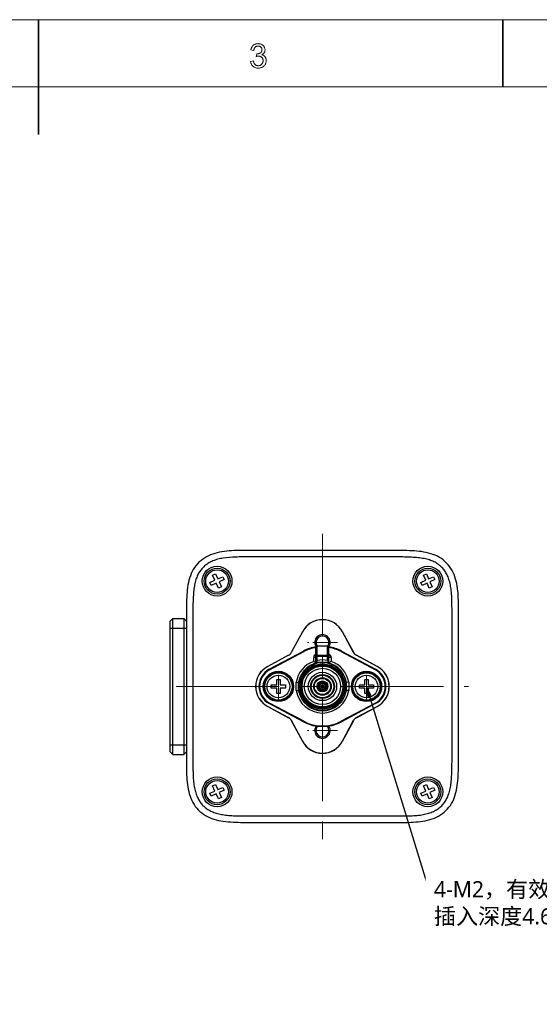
# Model space of a CAD drawing. Header units: millimetres. Extents: x 5359 to 5801, y -1494 to -1181.
# Tile 19 of 22: x 5581 to 5662, y -1339 to -1187. Entities that reach past the tile are written whole.
import ezdxf

# ---------------------------------------------------------------- set-up
doc = ezdxf.new("R2010")
doc.units = ezdxf.units.MM
doc.linetypes.add('CENTER', pattern=[50.8, 31.75, -6.35, 6.35, -6.35])
doc.linetypes.add('CENTER2', pattern=[28.575, 19.05, -3.175, 3.175, -3.175])
doc.layers.add('from', color=7, linetype='Continuous', lineweight=13)
doc.styles.get("Standard").update_dxf_attribs({"font": 'AcadEref.ttf'})
doc.styles.add('微软雅黑', font='txt')
doc.dimstyles.get("Standard").update_dxf_attribs({"dimtxt": 0.15625, "dimasz": 0.1875, "dimexe": 0.18, "dimexo": 0.0625, "dimgap": 0.09, "dimtad": 0, "dimtih": 1, "dimtoh": 1, "dimdec": 3, "dimzin": 4, "dimdsep": 46, "dimtxsty": 'Standard', "dimblk": 'CLOSED', "dimblk1": 'CLOSED', "dimblk2": 'CLOSED', "dimcen": 0.09, "dimadec": 0, "dimazin": 0, "dimtp": 0.001, "dimtm": 0.001, "dimtfac": 1, "dimtdec": 3, "dimtofl": 0, "dimtmove": 0, "dimatfit": 3, "dimldrblk": 'CLOSED', "dimfxl": 1, "dimtolj": 1, "dimtzin": 4, "dimarcsym": 0})

# ---------------------------------------------------------------- blocks, each defined once
blk = doc.blocks.new('A$C2C621B64')
at = {"layer": 'from', "color": 7, "lineweight": 35, "ltscale": 0.375}
blk.add_line((148.49, 204), (148.49, 192), dxfattribs=at)
at = {"layer": 'from', "color": 7, "lineweight": 35, "ltscale": 0.24999}
blk.add_line((197.01, 204), (197.01, 197), dxfattribs=at)
at = {"layer": 'from', "color": 7}
for points in [[(0, 0), (291, 0), (291, 204), (0, 204)], [(7, 7), (284, 7), (284, 197), (7, 197)]]:
    blk.add_lwpolyline(points, close=True, dxfattribs=at)
at = {"layer": 'from', "color": 7, "lineweight": 13}
blk.add_lwpolyline([(171.83, 200.34), (171.87, 200.33), (171.91, 200.31), (171.95, 200.3), (171.99, 200.28), (172.03, 200.26), (172.06, 200.23), (172.09, 200.21), (172.12, 200.18), (172.15, 200.15), (172.18, 200.11), (172.2, 200.08), (172.22, 200.04), (172.24, 200), (172.25, 199.96), (172.26, 199.92), (172.28, 199.88), (172.28, 199.84), (172.29, 199.8), (172.29, 199.76), (172.29, 199.72), (172.29, 199.65), (172.28, 199.59), (172.27, 199.53), (172.25, 199.47), (172.23, 199.41), (172.21, 199.35), (172.17, 199.3), (172.14, 199.25), (172.09, 199.2), (172.05, 199.16), (172, 199.12), (171.94, 199.08), (171.89, 199.05), (171.83, 199.02), (171.77, 199), (171.71, 198.98), (171.65, 198.96), (171.59, 198.95), (171.52, 198.94), (171.45, 198.94), (171.39, 198.94), (171.32, 198.95), (171.26, 198.96), (171.21, 198.97), (171.15, 198.99), (171.1, 199.01), (171.05, 199.04), (171, 199.06), (170.95, 199.1), (170.91, 199.13), (170.87, 199.17), (170.83, 199.22), (170.79, 199.26), (170.76, 199.31), (170.74, 199.36), (170.71, 199.41), (170.69, 199.46), (170.68, 199.52), (170.66, 199.58), (170.66, 199.64), (170.96, 199.69), (170.97, 199.64), (170.98, 199.59), (171, 199.55), (171.01, 199.51), (171.03, 199.47), (171.05, 199.43), (171.06, 199.4), (171.08, 199.37), (171.11, 199.34), (171.13, 199.32), (171.16, 199.29), (171.18, 199.27), (171.21, 199.25), (171.24, 199.24), (171.27, 199.22), (171.3, 199.21), (171.34, 199.2), (171.38, 199.2), (171.41, 199.19), (171.45, 199.19), (171.49, 199.19), (171.54, 199.2), (171.58, 199.21), (171.61, 199.22), (171.65, 199.23), (171.69, 199.25), (171.72, 199.27), (171.75, 199.29), (171.79, 199.32), (171.82, 199.34), (171.84, 199.37), (171.87, 199.41), (171.89, 199.44), (171.91, 199.48), (171.93, 199.51), (171.94, 199.55), (171.95, 199.59), (171.96, 199.63), (171.96, 199.67), (171.97, 199.71), (171.96, 199.75), (171.96, 199.79), (171.95, 199.83), (171.94, 199.87), (171.93, 199.9), (171.92, 199.94), (171.9, 199.97), (171.88, 200), (171.86, 200.03), (171.83, 200.06), (171.8, 200.09), (171.77, 200.11), (171.74, 200.13), (171.71, 200.15), (171.67, 200.16), (171.64, 200.18), (171.6, 200.19), (171.56, 200.19), (171.52, 200.2), (171.48, 200.2), (171.46, 200.2), (171.44, 200.2), (171.42, 200.2), (171.4, 200.19), (171.38, 200.19), (171.36, 200.19), (171.33, 200.18), (171.31, 200.18), (171.28, 200.17), (171.26, 200.17), (171.3, 200.44), (171.32, 200.44), (171.34, 200.44), (171.36, 200.44), (171.39, 200.44), (171.41, 200.44), (171.42, 200.44), (171.44, 200.44), (171.46, 200.44), (171.47, 200.45), (171.49, 200.45), (171.5, 200.45), (171.52, 200.45), (171.53, 200.46), (171.55, 200.46), (171.57, 200.47), (171.58, 200.47), (171.6, 200.48), (171.62, 200.49), (171.63, 200.5), (171.65, 200.51), (171.67, 200.52), (171.68, 200.53), (171.7, 200.54), (171.72, 200.55), (171.73, 200.56), (171.75, 200.58), (171.76, 200.59), (171.77, 200.61), (171.78, 200.62), (171.8, 200.64), (171.81, 200.66), (171.82, 200.67), (171.83, 200.69), (171.83, 200.71), (171.84, 200.73), (171.85, 200.76), (171.85, 200.78), (171.85, 200.8), (171.85, 200.83), (171.85, 200.85), (171.85, 200.89), (171.85, 200.92), (171.84, 200.96), (171.83, 200.99), (171.82, 201.02), (171.81, 201.05), (171.79, 201.07), (171.78, 201.1), (171.75, 201.12), (171.73, 201.14), (171.71, 201.16), (171.68, 201.18), (171.65, 201.19), (171.63, 201.21), (171.6, 201.22), (171.57, 201.23), (171.54, 201.23), (171.51, 201.24), (171.48, 201.24), (171.45, 201.24), (171.41, 201.24), (171.37, 201.24), (171.34, 201.23), (171.31, 201.22), (171.28, 201.21), (171.25, 201.2), (171.22, 201.19), (171.19, 201.17), (171.17, 201.15), (171.14, 201.13), (171.12, 201.1), (171.1, 201.07), (171.08, 201.05), (171.06, 201.01), (171.05, 200.98), (171.03, 200.95), (171.02, 200.91), (171.01, 200.87), (171, 200.83), (171, 200.79), (170.69, 200.85), (170.7, 200.91), (170.72, 200.97), (170.74, 201.03), (170.76, 201.08), (170.78, 201.13), (170.81, 201.18), (170.84, 201.22), (170.88, 201.26), (170.91, 201.3), (170.95, 201.33), (170.99, 201.36), (171.04, 201.39), (171.08, 201.42), (171.13, 201.44), (171.18, 201.45), (171.22, 201.47), (171.28, 201.48), (171.33, 201.49), (171.38, 201.49), (171.44, 201.5), (171.5, 201.49), (171.56, 201.49), (171.62, 201.48), (171.67, 201.47), (171.72, 201.45), (171.78, 201.43), (171.82, 201.4), (171.87, 201.37), (171.92, 201.34), (171.96, 201.31), (172, 201.27), (172.03, 201.23), (172.07, 201.19), (172.09, 201.14), (172.12, 201.1), (172.13, 201.05), (172.15, 201), (172.16, 200.95), (172.17, 200.9), (172.17, 200.85), (172.16, 200.78), (172.15, 200.71), (172.14, 200.65), (172.11, 200.6), (172.08, 200.54), (172.04, 200.5), (172, 200.45), (171.95, 200.41), (171.89, 200.38), (171.83, 200.34)], close=True, dxfattribs=at)
blk = doc.blocks.new('_CLOSED')
at = {"color": 0, "linetype": 'ByBlock'}
for p, q in [((0, 0), (-1, 0.167)), ((-1, 0.167), (-1, -0.167)), ((-1, -0.167), (0, 0)), ((-1, 0), (0, 0))]:
    blk.add_line(p, q, dxfattribs=at)

msp = doc.modelspace()

# ---------------------------------------------------------------- linework, layer by layer
at = {"color": 1, "linetype": 'CENTER', "lineweight": 5, "ltscale": 0.5}
for p, q in [((5628.044, -1266.557), (5628.044, -1313.71)), ((5605.477, -1290.134), (5650.612, -1290.134))]:
    msp.add_line(p, q, dxfattribs=at)
at = {"color": 7, "linetype": 'Continuous'}
for p, q in [((5610.673, -1274.096), (5611.447, -1273.744)), ((5611.095, -1272.97), (5611.55, -1272.763)), ((5611.447, -1273.744), (5611.095, -1272.97)), ((5611.55, -1272.763), (5611.902, -1273.536)), ((5611.902, -1273.536), (5612.675, -1273.184)), ((5612.883, -1273.639), (5612.109, -1273.991)), ((5612.675, -1273.184), (5612.883, -1273.639)), ((5643.205, -1274.096), (5643.979, -1273.744)), ((5643.627, -1272.97), (5644.082, -1272.763)), ((5643.979, -1273.744), (5643.627, -1272.97)), ((5644.082, -1272.763), (5644.434, -1273.536)), ((5644.434, -1273.536), (5645.208, -1273.184)), ((5645.415, -1273.639), (5644.641, -1273.991)), ((5645.208, -1273.184), (5645.415, -1273.639)), ((5610.88, -1274.551), (5610.673, -1274.096)), ((5611.654, -1274.199), (5610.88, -1274.551)), ((5612.006, -1274.972), (5611.654, -1274.199)), ((5612.461, -1274.765), (5612.006, -1274.972)), ((5612.109, -1273.991), (5612.461, -1274.765)), ((5643.413, -1274.551), (5643.205, -1274.096)), ((5644.186, -1274.199), (5643.413, -1274.551)), ((5644.538, -1274.972), (5644.186, -1274.199)), ((5644.993, -1274.765), (5644.538, -1274.972)), ((5644.641, -1273.991), (5644.993, -1274.765)), ((5604.543, -1280.034), (5604.943, -1279.634)), ((5604.543, -1300.234), (5604.543, -1280.034)), ((5604.943, -1300.634), (5604.943, -1279.634)), ((5604.943, -1279.634), (5606.643, -1279.634)), ((5606.643, -1279.634), (5606.643, -1300.634)), ((5607.043, -1280.034), (5606.643, -1279.634)), ((5604.543, -1281.134), (5607.043, -1281.134)), ((5624.943, -1281.68), (5623.224, -1284.903)), ((5624.956, -1281.687), (5623.235, -1284.914)), ((5624.943, -1281.68), (5624.956, -1281.687)), ((5631.145, -1281.68), (5631.132, -1281.687)), ((5632.853, -1284.914), (5631.132, -1281.687)), ((5632.864, -1284.903), (5631.145, -1281.68)), ((5627.044, -1286.519), (5627.044, -1284.084)), ((5627.244, -1286.112), (5627.244, -1283.884)), ((5627.244, -1283.884), (5628.844, -1283.884)), ((5628.844, -1283.924), (5627.244, -1283.924)), ((5628.844, -1286.112), (5628.844, -1283.884)), ((5629.044, -1286.519), (5629.044, -1284.084)), ((5622.814, -1285.314), (5619.59, -1287.033)), ((5622.824, -1285.324), (5619.597, -1287.045)), ((5619.832, -1287.487), (5625.126, -1284.663)), ((5619.879, -1287.575), (5625.173, -1284.751)), ((5622.824, -1285.324), (5622.814, -1285.314)), ((5623.235, -1284.914), (5623.224, -1284.903)), ((5625.173, -1284.751), (5625.126, -1284.663)), ((5626.694, -1286.262), (5626.694, -1285.684)), ((5627.044, -1285.684), (5626.694, -1285.684)), ((5629.044, -1285.484), (5627.044, -1285.484)), ((5627.044, -1286.112), (5627.244, -1286.112)), ((5627.244, -1285.324), (5628.844, -1285.324)), ((5628.844, -1286.112), (5629.044, -1286.112)), ((5629.394, -1285.684), (5629.044, -1285.684)), ((5629.394, -1285.684), (5629.394, -1286.262)), ((5630.962, -1284.663), (5630.915, -1284.751)), ((5630.915, -1284.751), (5636.209, -1287.575)), ((5630.962, -1284.663), (5636.256, -1287.487)), ((5632.853, -1284.914), (5632.864, -1284.903)), ((5633.264, -1285.324), (5633.274, -1285.314)), ((5636.491, -1287.045), (5633.264, -1285.324)), ((5636.498, -1287.033), (5633.274, -1285.314)), ((5619.59, -1287.033), (5619.597, -1287.045)), ((5619.832, -1287.487), (5619.879, -1287.575)), ((5636.209, -1287.575), (5636.256, -1287.487)), ((5636.498, -1287.033), (5636.491, -1287.045)), ((5620.994, -1289.884), (5620.994, -1289.034)), ((5620.994, -1289.034), (5621.494, -1289.034)), ((5621.494, -1289.034), (5621.494, -1289.884)), ((5634.594, -1289.034), (5635.094, -1289.034)), ((5634.594, -1289.884), (5634.594, -1289.034)), ((5635.094, -1289.034), (5635.094, -1289.884)), ((5620.144, -1290.384), (5620.144, -1289.884)), ((5620.144, -1289.884), (5620.994, -1289.884)), ((5620.994, -1290.384), (5620.144, -1290.384)), ((5620.994, -1291.234), (5620.994, -1290.384)), ((5621.494, -1289.884), (5622.344, -1289.884)), ((5621.494, -1290.384), (5621.494, -1291.234)), ((5622.344, -1290.384), (5621.494, -1290.384)), ((5622.344, -1289.884), (5622.344, -1290.384)), ((5623.994, -1290.772), (5623.994, -1289.495)), ((5623.994, -1289.495), (5624.344, -1289.523)), ((5624.342, -1289.523), (5624.344, -1289.523)), ((5624.344, -1290.744), (5624.344, -1289.523)), ((5632.094, -1289.495), (5631.744, -1289.523)), ((5631.746, -1289.523), (5631.744, -1289.523)), ((5631.744, -1290.744), (5631.744, -1289.523)), ((5632.094, -1289.495), (5632.094, -1290.772)), ((5633.744, -1289.884), (5634.594, -1289.884)), ((5633.744, -1290.384), (5633.744, -1289.884)), ((5634.594, -1290.384), (5633.744, -1290.384)), ((5634.594, -1291.234), (5634.594, -1290.384)), ((5635.094, -1289.884), (5635.944, -1289.884)), ((5635.944, -1290.384), (5635.094, -1290.384)), ((5635.094, -1290.384), (5635.094, -1291.234)), ((5635.944, -1289.884), (5635.944, -1290.384)), ((5621.494, -1291.234), (5620.994, -1291.234)), ((5623.994, -1290.772), (5624.344, -1290.744)), ((5624.342, -1290.744), (5624.344, -1290.744)), ((5632.094, -1290.772), (5631.744, -1290.744)), ((5631.746, -1290.744), (5631.744, -1290.744)), ((5635.094, -1291.234), (5634.594, -1291.234)), ((5619.59, -1293.234), (5619.597, -1293.222)), ((5619.59, -1293.234), (5622.814, -1294.953)), ((5619.597, -1293.222), (5622.824, -1294.943)), ((5619.879, -1292.692), (5619.832, -1292.781)), ((5625.126, -1295.604), (5619.832, -1292.781)), ((5625.173, -1295.516), (5619.879, -1292.692)), ((5636.209, -1292.692), (5630.915, -1295.516)), ((5636.256, -1292.781), (5630.962, -1295.604)), ((5633.264, -1294.943), (5636.491, -1293.222)), ((5633.274, -1294.953), (5636.498, -1293.234)), ((5636.256, -1292.781), (5636.209, -1292.692)), ((5636.498, -1293.234), (5636.491, -1293.222)), ((5622.824, -1294.943), (5622.814, -1294.953)), ((5633.264, -1294.943), (5633.274, -1294.953)), ((5623.235, -1295.354), (5623.224, -1295.364)), ((5623.224, -1295.364), (5624.943, -1298.587)), ((5623.235, -1295.354), (5624.956, -1298.581)), ((5625.126, -1295.604), (5625.173, -1295.516)), ((5630.915, -1295.516), (5630.962, -1295.604)), ((5631.132, -1298.581), (5632.853, -1295.354)), ((5631.145, -1298.587), (5632.864, -1295.364)), ((5632.853, -1295.354), (5632.864, -1295.364)), ((5604.543, -1299.134), (5607.043, -1299.134)), ((5624.943, -1298.587), (5624.956, -1298.581)), ((5631.145, -1298.587), (5631.132, -1298.581)), ((5604.543, -1300.234), (5604.943, -1300.634)), ((5604.943, -1300.634), (5606.643, -1300.634)), ((5607.043, -1300.234), (5606.643, -1300.634)), ((5611.095, -1305.502), (5611.55, -1305.295)), ((5611.447, -1306.276), (5611.095, -1305.502)), ((5611.55, -1305.295), (5611.902, -1306.069)), ((5611.902, -1306.069), (5612.675, -1305.717)), ((5612.675, -1305.717), (5612.883, -1306.172)), ((5643.627, -1305.502), (5644.082, -1305.295)), ((5643.979, -1306.276), (5643.627, -1305.502)), ((5644.082, -1305.295), (5644.434, -1306.069)), ((5644.434, -1306.069), (5645.208, -1305.717)), ((5645.208, -1305.717), (5645.415, -1306.172)), ((5610.673, -1306.628), (5611.447, -1306.276)), ((5610.88, -1307.083), (5610.673, -1306.628)), ((5611.654, -1306.731), (5610.88, -1307.083)), ((5612.006, -1307.505), (5611.654, -1306.731)), ((5612.461, -1307.297), (5612.006, -1307.505)), ((5612.883, -1306.172), (5612.109, -1306.524)), ((5612.109, -1306.524), (5612.461, -1307.297)), ((5643.205, -1306.628), (5643.979, -1306.276)), ((5643.413, -1307.083), (5643.205, -1306.628)), ((5644.186, -1306.731), (5643.413, -1307.083)), ((5644.538, -1307.505), (5644.186, -1306.731)), ((5644.993, -1307.297), (5644.538, -1307.505)), ((5645.415, -1306.172), (5644.641, -1306.524)), ((5644.641, -1306.524), (5644.993, -1307.297)), ((5625.291, -1310.134), (5625.309, -1310.134)), ((5625.291, -1311.134), (5625.309, -1311.134))]:
    msp.add_line(p, q, dxfattribs=at)
at = {"color": 6, "linetype": 'CENTER2', "lineweight": 5, "ltscale": 0.2}
for p, q in [((5630.373, -1283.334), (5625.715, -1283.334)), ((5621.244, -1292.233), (5621.244, -1288.035)), ((5634.844, -1292.233), (5634.844, -1288.035)), ((5630.373, -1296.934), (5625.715, -1296.934))]:
    msp.add_line(p, q, dxfattribs=at)
at = {"color": 7, "linetype": 'Continuous'}
for centre, radius in [((5611.778, -1273.867), 2.3), ((5611.778, -1273.867), 2), ((5611.778, -1273.867), 1.75), ((5644.31, -1273.867), 2.3), ((5644.31, -1273.867), 2), ((5644.31, -1273.867), 1.75), ((5628.044, -1290.134), 3.7), ((5628.044, -1290.134), 3.487), ((5628.044, -1290.134), 3.357), ((5628.044, -1290.134), 3.217), ((5628.044, -1290.134), 3.15), ((5628.044, -1290.134), 2.8), ((5621.244, -1290.134), 2.338), ((5621.244, -1290.134), 2.189), ((5621.244, -1290.134), 2.1), ((5621.244, -1290.134), 1.75), ((5628.044, -1290.134), 2.19), ((5628.044, -1290.134), 1.84), ((5628.044, -1290.134), 1.74), ((5628.044, -1290.134), 1.351), ((5628.044, -1290.134), 1.251), ((5634.844, -1290.134), 2.338), ((5634.844, -1290.134), 2.189), ((5634.844, -1290.134), 2.1), ((5634.844, -1290.134), 1.75), ((5628.044, -1290.134), 0.85), ((5628.044, -1290.134), 0.75), ((5628.044, -1290.134), 0.58), ((5628.044, -1290.134), 0.48), ((5628.044, -1290.134), 0.25), ((5628.044, -1290.134), 0.1), ((5611.778, -1306.4), 2.3), ((5644.31, -1306.4), 2.3), ((5611.778, -1306.4), 2), ((5611.778, -1306.4), 1.75), ((5644.31, -1306.4), 2), ((5644.31, -1306.4), 1.75)]:
    msp.add_circle(centre, radius, dxfattribs=at)
for centre, radius, start, end in [((5628.044, -1283.334), 3.514, 28.07249, 151.92751), ((5628.044, -1283.334), 3.5, 28.07249, 151.92751), ((5628.044, -1283.334), 1.2, 325.09146, 214.90868), ((5628.044, -1283.334), 1, 326.68014, 213.57725), ((5628.044, -1290.134), 6.2, 99.15923, 118.07249), ((5628.044, -1290.134), 6.1, 99.37869, 118.07249), ((5627.244, -1284.084), 0.2, 90, 180), ((5628.844, -1284.084), 0.2, 0, 90), ((5628.044, -1290.134), 6.2, 61.92751, 80.84073), ((5628.044, -1290.134), 6.1, 61.92751, 80.64036), ((5627.244, -1285.684), 0.55, 111.34241, 180), ((5628.044, -1290.134), 4.1, 78.74816, 101.25184), ((5628.844, -1285.684), 0.55, 0, 68.65759), ((5621.244, -1290.134), 3.514, 118.07249, 241.92751), ((5621.244, -1290.134), 3.5, 118.07249, 241.92751), ((5621.244, -1290.134), 3, 118.07249, 241.92751), ((5621.244, -1290.134), 2.9, 118.07249, 241.92751), ((5628.044, -1290.134), 4.1, 109.22437, 171.04278), ((5628.044, -1290.134), 3.75, 9.36679, 170.63321), ((5619.167, -1296.873), 13.01, 52.73712, 54.64999), ((5636.921, -1296.873), 13.01, 125.35001, 127.26288), ((5628.044, -1290.134), 4.1, 8.95722, 70.77563), ((5634.844, -1290.134), 2.9, 298.07249, 61.92751), ((5634.844, -1290.134), 3, 298.07249, 61.92751), ((5634.844, -1290.134), 3.5, 298.07249, 61.92751), ((5634.844, -1290.134), 3.514, 298.07249, 61.92751), ((5628.044, -1290.134), 4.1, 188.95722, 351.04278), ((5628.044, -1290.134), 3.75, 189.36679, 350.63321), ((5628.044, -1290.134), 6.2, 241.92751, 298.07249), ((5628.044, -1290.134), 6.1, 241.92751, 298.07249), ((5628.044, -1296.934), 1.2, 145.44923, 34.55076), ((5628.044, -1296.934), 1, 139.66026, 40.33972), ((5628.044, -1296.934), 3.514, 208.07249, 331.92751), ((5628.044, -1296.934), 3.5, 208.07249, 331.92751)]:
    msp.add_arc(centre, radius, start, end, dxfattribs=at)
for centre, major_axis, start_param, end_param in [((5622.341, -1284.43), (-0.709, 0.709), 2.8468931, 3.4362922), ((5622.351, -1284.441), (-0.709, 0.709), 2.8468931, 3.4362922), ((5633.737, -1284.441), (0.709, 0.709), 2.8468931, 3.4362922), ((5633.747, -1284.43), (0.709, 0.709), 2.8468931, 3.4362922), ((5622.341, -1295.837), (-0.709, -0.709), 2.8468931, 3.4362922), ((5622.351, -1295.827), (0.709, 0.709), 5.9884858, 6.5778849), ((5633.737, -1295.827), (-0.709, 0.709), 5.9884858, 6.5778849), ((5633.747, -1295.837), (0.709, -0.709), 2.8468931, 3.4362922)]:
    msp.add_ellipse(centre, major_axis=major_axis, ratio=0.9973393, start_param=start_param, end_param=end_param, dxfattribs=at)
for points, knots in [([(5628.597, -1269.134), (5628.046, -1269.134), (5627.552, -1269.134), (5626.105, -1269.134), (5624.69, -1269.134), (5623.17, -1269.134), (5621.644, -1269.134), (5620.119, -1269.133), (5618.085, -1269.135), (5615.543, -1269.124), (5613.006, -1269.195), (5611.088, -1269.643), (5609.782, -1270.257), (5608.691, -1271.176), (5607.89, -1272.36), (5607.4, -1273.726), (5607.158, -1275.195), (5607.066, -1276.706), (5607.039, -1278.735), (5607.046, -1281.279), (5607.044, -1284.329), (5607.044, -1287.38), (5607.044, -1290.431), (5607.044, -1293.482), (5607.043, -1296.533), (5607.046, -1299.584), (5607.035, -1302.635), (5607.105, -1305.172), (5607.554, -1307.09), (5608.167, -1308.396), (5609.087, -1309.486), (5610.27, -1310.287), (5611.636, -1310.778), (5613.106, -1311.019), (5614.616, -1311.111), (5616.646, -1311.139), (5619.189, -1311.132), (5622.24, -1311.134), (5624.274, -1311.134), (5625.291, -1311.134)], [0, 0, 0, 0, 0.0384615, 0.0576923, 0.0769231, 0.0961538, 0.1153846, 0.1346154, 0.1538462, 0.1923077, 0.2307692, 0.25, 0.2692308, 0.2884615, 0.3076923, 0.3269231, 0.3461538, 0.3653846, 0.3846154, 0.4230769, 0.4615385, 0.5, 0.5384615, 0.5769231, 0.6153846, 0.6538462, 0.6923077, 0.7307692, 0.75, 0.7692308, 0.7884615, 0.8076923, 0.8269231, 0.8461538, 0.8653846, 0.8846154, 0.9230769, 0.9615385, 1, 1, 1, 1]), ([(5625.309, -1311.134), (5626.32, -1311.134), (5628.348, -1311.134), (5631.393, -1311.133), (5634.443, -1311.134), (5637.494, -1311.131), (5640.545, -1311.143), (5643.082, -1311.073), (5645, -1310.624), (5646.306, -1310.01), (5647.397, -1309.091), (5648.198, -1307.908), (5648.688, -1306.541), (5648.93, -1305.072), (5649.022, -1303.562), (5649.049, -1301.532), (5649.042, -1298.988), (5649.044, -1295.938), (5649.044, -1292.887), (5649.044, -1289.836), (5649.044, -1286.785), (5649.045, -1283.734), (5649.042, -1280.683), (5649.053, -1277.633), (5648.983, -1275.096), (5648.534, -1273.178), (5647.921, -1271.871), (5647.001, -1270.781), (5645.818, -1269.98), (5644.452, -1269.49), (5642.983, -1269.248), (5641.472, -1269.156), (5639.442, -1269.129), (5636.9, -1269.135), (5634.354, -1269.133), (5632.335, -1269.134), (5630.863, -1269.134), (5629.536, -1269.134), (5628.872, -1269.134), (5628.597, -1269.134)], [0, 0, 0, 0, 0.0368263, 0.0738715, 0.1109166, 0.1479618, 0.1850069, 0.222052, 0.2405746, 0.2590972, 0.2776198, 0.2961423, 0.3146649, 0.3331875, 0.35171, 0.3702326, 0.4072777, 0.4443229, 0.481368, 0.5184132, 0.5554583, 0.5925035, 0.6295486, 0.6665937, 0.7036389, 0.7221614, 0.740684, 0.7592066, 0.7777292, 0.7962517, 0.8147743, 0.8332969, 0.8518194, 0.8888646, 0.9259097, 0.9444323, 0.9629549, 0.9814774, 1, 1, 1, 1]), ([(5628.597, -1270.134), (5627.482, -1270.134), (5625.354, -1270.134), (5622.752, -1270.134), (5620.813, -1270.133), (5619.457, -1270.134), (5618.167, -1270.133), (5616.94, -1270.132), (5615.779, -1270.134), (5614.377, -1270.157), (5613.073, -1270.238), (5611.898, -1270.478), (5611.155, -1270.723), (5610.512, -1271.035), (5609.963, -1271.413), (5609.493, -1271.853), (5609.092, -1272.366), (5608.756, -1272.964), (5608.489, -1273.658), (5608.293, -1274.45), (5608.164, -1275.333), (5608.09, -1276.297), (5608.057, -1277.335), (5608.045, -1278.44), (5608.042, -1279.61), (5608.043, -1280.842), (5608.045, -1282.136), (5608.044, -1283.496), (5608.044, -1285.443), (5608.044, -1288.061), (5608.044, -1291.379), (5608.043, -1294.734), (5608.045, -1297.434), (5608.044, -1299.396), (5608.043, -1300.708), (5608.044, -1301.928), (5608.052, -1303.061), (5608.087, -1304.111), (5608.167, -1305.078), (5608.312, -1305.957), (5608.528, -1306.742), (5608.816, -1307.427), (5609.17, -1308.014), (5609.589, -1308.515), (5610.075, -1308.944), (5610.642, -1309.305), (5611.302, -1309.6), (5612.061, -1309.822), (5612.913, -1309.974), (5613.851, -1310.066), (5614.864, -1310.112), (5615.948, -1310.13), (5617.096, -1310.134), (5618.307, -1310.135), (5619.578, -1310.134), (5620.912, -1310.133), (5622.822, -1310.134), (5624.289, -1310.134), (5625.291, -1310.134)], [0, 0, 0, 0, 0.0458633, 0.0875775, 0.1070807, 0.1256721, 0.1433714, 0.1601988, 0.1761505, 0.1911456, 0.2179541, 0.2297288, 0.2403886, 0.2500752, 0.2590506, 0.2677115, 0.2764695, 0.2857396, 0.295845, 0.3070003, 0.3192363, 0.3325207, 0.3467825, 0.3619639, 0.3780168, 0.3949147, 0.412664, 0.4312947, 0.4508561, 0.492788, 0.5390602, 0.5874079, 0.630856, 0.6501984, 0.6681553, 0.684858, 0.7003945, 0.7147931, 0.728078, 0.7402931, 0.7514269, 0.7615043, 0.7707625, 0.779542, 0.7882636, 0.7973341, 0.80713, 0.8179076, 0.8297814, 0.8427087, 0.8566472, 0.8715359, 0.8872962, 0.9039024, 0.9213653, 0.9396295, 0.9587782, 1, 1, 1, 1]), ([(5625.309, -1310.134), (5626.532, -1310.134), (5628.321, -1310.134), (5630.649, -1310.133), (5632.268, -1310.134), (5633.811, -1310.134), (5635.279, -1310.133), (5636.677, -1310.133), (5638.006, -1310.134), (5639.268, -1310.135), (5640.461, -1310.132), (5641.581, -1310.111), (5642.62, -1310.05), (5643.57, -1309.926), (5644.421, -1309.726), (5645.165, -1309.446), (5645.802, -1309.093), (5646.342, -1308.67), (5646.801, -1308.175), (5647.185, -1307.593), (5647.498, -1306.913), (5647.731, -1306.125), (5647.89, -1305.235), (5647.982, -1304.253), (5648.026, -1303.189), (5648.041, -1302.05), (5648.046, -1300.841), (5648.045, -1299.564), (5648.043, -1297.722), (5648.045, -1295.24), (5648.044, -1292.027), (5648.044, -1288.566), (5648.045, -1285.101), (5648.043, -1282.341), (5648.045, -1280.355), (5648.045, -1279.032), (5648.042, -1277.805), (5648.024, -1276.67), (5647.966, -1275.625), (5647.847, -1274.671), (5647.653, -1273.815), (5647.381, -1273.066), (5647.035, -1272.425), (5646.621, -1271.881), (5646.137, -1271.419), (5645.569, -1271.03), (5644.905, -1270.712), (5644.136, -1270.471), (5643.266, -1270.305), (5642.303, -1270.205), (5641.255, -1270.155), (5640.13, -1270.138), (5638.932, -1270.132), (5637.665, -1270.132), (5636.329, -1270.134), (5634.925, -1270.134), (5633.451, -1270.133), (5631.334, -1270.134), (5629.708, -1270.134), (5628.597, -1270.134)], [0, 0, 0, 0, 0.047481, 0.0694403, 0.0903752, 0.1103438, 0.1293267, 0.1473983, 0.1645925, 0.1809205, 0.1963911, 0.210921, 0.2243927, 0.2367815, 0.2480664, 0.2582498, 0.2675295, 0.2762314, 0.2847808, 0.2936258, 0.3031818, 0.313749, 0.3254356, 0.3382083, 0.3520106, 0.3667704, 0.3824243, 0.3989519, 0.416357, 0.4539113, 0.4953023, 0.5411035, 0.5882617, 0.6298244, 0.6482603, 0.6653433, 0.6811941, 0.6958761, 0.7094049, 0.7218253, 0.7331643, 0.7433896, 0.7526726, 0.7613311, 0.7698093, 0.7785434, 0.7879408, 0.7982891, 0.8097364, 0.8222751, 0.8358659, 0.8504483, 0.8659632, 0.8823644, 0.8996384, 0.9178165, 0.9368731, 0.9568605, 1, 1, 1, 1]), ([(5627.163, -1283.937), (5627.13, -1283.949), (5627.084, -1283.979), (5627.05, -1284.037), (5627.044, -1284.068), (5627.044, -1284.084)], [0, 0, 0, 0, 0.5258951, 0.7678663, 1, 1, 1, 1]), ([(5629.044, -1284.084), (5629.044, -1284.063), (5629.033, -1284.018), (5628.987, -1283.966), (5628.921, -1283.931), (5628.87, -1283.924), (5628.844, -1283.924)], [0, 0, 0, 0, 0.2239247, 0.4639034, 0.7249472, 1, 1, 1, 1]), ([(5627.044, -1285.484), (5627.044, -1285.463), (5627.055, -1285.418), (5627.101, -1285.366), (5627.167, -1285.331), (5627.218, -1285.324), (5627.244, -1285.324)], [0, 0, 0, 0, 0.2239247, 0.4639034, 0.7249472, 1, 1, 1, 1]), ([(5627.199, -1286.48), (5627.198, -1286.483), (5627.202, -1286.461), (5627.203, -1286.451), (5627.209, -1286.41), (5627.214, -1286.367), (5627.221, -1286.312), (5627.231, -1286.226), (5627.239, -1286.159), (5627.244, -1286.112)], [0, 0, 0, 0, 0.0206698, 0.0801418, 0.1744959, 0.299814, 0.4516739, 0.6236274, 1, 1, 1, 1]), ([(5628.844, -1285.324), (5628.87, -1285.324), (5628.921, -1285.331), (5628.987, -1285.366), (5629.033, -1285.418), (5629.044, -1285.463), (5629.044, -1285.484)], [0, 0, 0, 0, 0.2750459, 0.5360916, 0.7760739, 1, 1, 1, 1]), ([(5628.844, -1286.112), (5628.849, -1286.159), (5628.857, -1286.226), (5628.867, -1286.312), (5628.874, -1286.367), (5628.879, -1286.41), (5628.885, -1286.451), (5628.886, -1286.461), (5628.89, -1286.483), (5628.889, -1286.48)], [0, 0, 0, 0, 0.3762859, 0.548197, 0.700041, 0.8253823, 0.9197832, 0.9793034, 1, 1, 1, 1])]:
    msp.add_open_spline(points, degree=3, knots=knots, dxfattribs=at)
msp.add_open_spline([(5627.244, -1283.924), (5627.217, -1283.924), (5627.189, -1283.928), (5627.163, -1283.937)], degree=3, dxfattribs=at)

# ---------------------------------------------------------------- block references
at = {"xscale": 1.47744, "yscale": 1.47744, "zscale": 1.47744}
msp.add_blockref('A$C2C621B64', (5364.811, -1488.581), dxfattribs=at)

# ---------------------------------------------------------------- leaders
at = {"color": 3, "linetype": 'ByBlock', "lineweight": 5, "annotation_type": 0, "has_hookline": 1, "hookline_direction": 0, "text_width": 36.9}
msp.add_leader([(5634.844, -1290.134), (5644.121, -1320.338), (5645.721, -1320.338)], dimstyle='Standard', override={"dimasz": 1.6, "dimexe": 0.3998, "dimgap": 0.3998, "dimtad": 0}, dxfattribs=at)

# ---------------------------------------------------------------- next in the draw order: texts
at = {"color": 3, "linetype": 'ByBlock', "lineweight": 5, "insert": (5645.25, -1320.193), "char_height": 2.5, "width": 39.43295, "attachment_point": 1, "style": '微软雅黑', "bg_fill": 2}
msp.add_mtext('4-M2，有效牙深4.0mm，插入深度4.6mm', dxfattribs=at)

doc.saveas('drawing.dxf')
